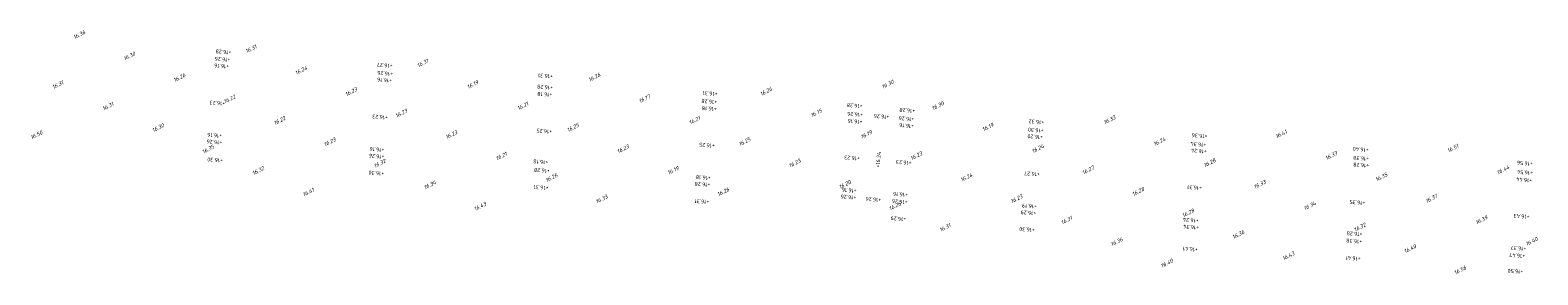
# Model space of a CAD drawing. Header units: metres. Extents: x 202983 to 204040, y 388598 to 392940.
# Tile 16 of 19: x 203351 to 203489, y 392016 to 392038. Entities that reach past the tile are written whole.
import ezdxf

# ---------------------------------------------------------------- set-up
doc = ezdxf.new("R2010")
doc.units = ezdxf.units.M
doc.layers.add('B-WE-OG-HOOGTEPUNT-T18', color=252, linetype='Continuous', lineweight=18)
doc.layers.add('N-WE-OG-HOOGTEPUNT-T25', color=7, linetype='Continuous', lineweight=25)
doc.styles.add('NLCS-ISO', font='NLCS-ISO.ttf')
doc.styles.add('NLCS-ISO-M200-T18', font='NLCS-ISO.ttf', dxfattribs={"height": 0.36})

msp = doc.modelspace()

# ---------------------------------------------------------------- texts
at = {"layer": 'B-WE-OG-HOOGTEPUNT-T18', "linetype": 'Continuous', "lineweight": 18, "char_height": 0.36, "attachment_point": 8, "rotation": 27, "style": 'NLCS-ISO'}
for s, insert in [('{\\fNLCS-ISO|b0|i1|c0|p2;\\C256;16.36}', (203355.23, 392037.65, 16.36)), ('{\\fNLCS-ISO|b0|i1|c0|p2;\\C256;16.31}', (203370.99, 392036.35, 16.31)), ('{\\fNLCS-ISO|b0|i1|c0|p2;\\C256;16.30}', (203359.83, 392035.69, 16.3)), ('{\\fNLCS-ISO|b0|i1|c0|p2;\\C256;16.31}', (203386.75, 392035.05, 16.31)), ('{\\fNLCS-ISO|b0|i1|c0|p2;\\C256;16.26}', (203364.42, 392033.72, 16.26)), ('{\\fNLCS-ISO|b0|i1|c0|p2;\\C256;16.24}', (203375.59, 392034.38, 16.24)), ('{\\fNLCS-ISO|b0|i1|c0|p2;\\C256;16.26}', (203402.5, 392033.75, 16.26)), ('{\\fNLCS-ISO|b0|i1|c0|p2;\\C256;16.31}', (203353.26, 392033.06, 16.31)), ('{\\fNLCS-ISO|b0|i1|c0|p2;\\C256;16.23}', (203380.18, 392032.42, 16.23)), ('{\\fNLCS-ISO|b0|i1|c0|p2;\\C256;16.19}', (203391.34, 392033.08, 16.19)), ('{\\fNLCS-ISO|b0|i1|c0|p2;\\C256;16.17}', (203407.1, 392031.78, 16.17)), ('{\\fNLCS-ISO|b0|i1|c0|p2;\\C256;16.26}', (203418.26, 392032.45, 16.26)), ('{\\fNLCS-ISO|b0|i1|c0|p2;\\C256;16.30}', (203429.42, 392033.11, 16.3)), ('{\\fNLCS-ISO|b0|i1|c0|p2;\\C256;16.31}', (203357.86, 392031.09, 16.31)), ('{\\fNLCS-ISO|b0|i1|c0|p2;\\C256;16.22}', (203369.02, 392031.75, 16.22)), ('{\\fNLCS-ISO|b0|i1|c0|p2;\\C256;16.23}', (203384.78, 392030.45, 16.23)), ('{\\fNLCS-ISO|b0|i1|c0|p2;\\C256;16.21}', (203395.94, 392031.12, 16.21)), ('{\\fNLCS-ISO|b0|i1|c0|p2;\\C256;16.15}', (203422.86, 392030.48, 16.15)), ('{\\fNLCS-ISO|b0|i1|c0|p2;\\C256;16.30}', (203434.02, 392031.14, 16.3)), ('{\\fNLCS-ISO|b0|i1|c0|p2;\\C256;16.30}', (203362.46, 392029.12, 16.3)), ('{\\fNLCS-ISO|b0|i1|c0|p2;\\C256;16.22}', (203373.62, 392029.79, 16.22)), ('{\\fNLCS-ISO|b0|i1|c0|p2;\\C256;16.25}', (203400.54, 392029.15, 16.25)), ('{\\fNLCS-ISO|b0|i1|c0|p2;\\C256;16.21}', (203411.7, 392029.81, 16.21)), ('{\\fNLCS-ISO|b0|i1|c0|p2;\\C256;16.19}', (203438.62, 392029.18, 16.19)), ('{\\fNLCS-ISO|b0|i1|c0|p2;\\C256;16.33}', (203449.78, 392029.84, 16.33)), ('{\\fNLCS-ISO|b0|i1|c0|p2;\\C256;16.50}', (203351.3, 392028.46, 16.5)), ('{\\fNLCS-ISO|b0|i1|c0|p2;\\C256;16.23}', (203378.22, 392027.82, 16.23)), ('{\\fNLCS-ISO|b0|i1|c0|p2;\\C256;16.23}', (203389.38, 392028.49, 16.23)), ('{\\fNLCS-ISO|b0|i1|c0|p2;\\C256;16.25}', (203416.29, 392027.85, 16.25)), ('{\\fNLCS-ISO|b0|i1|c0|p2;\\C256;16.19}', (203427.46, 392028.51, 16.19)), ('{\\fNLCS-ISO|b0|i1|c0|p2;\\C256;16.24}', (203454.37, 392027.87, 16.24)), ('{\\fNLCS-ISO|b0|i1|c0|p2;\\C256;16.41}', (203465.53, 392028.54, 16.41)), ('{\\fNLCS-ISO|b0|i1|c0|p2;\\C256;16.35}', (203367.06, 392027.16, 16.35)), ('{\\fNLCS-ISO|b0|i1|c0|p2;\\C256;16.21}', (203393.97, 392026.52, 16.21)), ('{\\fNLCS-ISO|b0|i1|c0|p2;\\C256;16.23}', (203405.13, 392027.18, 16.23)), ('{\\fNLCS-ISO|b0|i1|c0|p2;\\C256;16.23}', (203432.05, 392026.55, 16.23)), ('{\\fNLCS-ISO|b0|i1|c0|p2;\\C256;16.24}', (203443.21, 392027.21, 16.24)), ('{\\fNLCS-ISO|b0|i1|c0|p2;\\C256;16.33}', (203470.13, 392026.57, 16.33)), ('{\\fNLCS-ISO|b0|i1|c0|p2;\\C256;16.51}', (203481.29, 392027.24, 16.51)), ('{\\fNLCS-ISO|b0|i1|c0|p2;\\C256;16.32}', (203371.65, 392025.19, 16.32)), ('{\\fNLCS-ISO|b0|i1|c0|p2;\\C256;16.32}', (203382.81, 392025.86, 16.32)), ('{\\fNLCS-ISO|b0|i1|c0|p2;\\C256;16.19}', (203409.73, 392025.22, 16.19)), ('{\\fNLCS-ISO|b0|i1|c0|p2;\\C256;16.23}', (203420.89, 392025.88, 16.23)), ('{\\fNLCS-ISO|b0|i1|c0|p2;\\C256;16.27}', (203447.81, 392025.24, 16.27)), ('{\\fNLCS-ISO|b0|i1|c0|p2;\\C256;16.28}', (203458.97, 392025.91, 16.28)), ('{\\fNLCS-ISO|b0|i1|c0|p2;\\C256;16.44}', (203485.89, 392025.27, 16.44)), ('{\\fNLCS-ISO|b0|i1|c0|p2;\\C256;16.34}', (203387.41, 392023.89, 16.34)), ('{\\fNLCS-ISO|b0|i1|c0|p2;\\C256;16.26}', (203398.57, 392024.55, 16.26)), ('{\\fNLCS-ISO|b0|i1|c0|p2;\\C256;16.20}', (203425.49, 392023.92, 16.2)), ('{\\fNLCS-ISO|b0|i1|c0|p2;\\C256;16.24}', (203436.65, 392024.58, 16.24)), ('{\\fNLCS-ISO|b0|i1|c0|p2;\\C256;16.33}', (203463.57, 392023.94, 16.33)), ('{\\fNLCS-ISO|b0|i1|c0|p2;\\C256;16.35}', (203474.73, 392024.61, 16.35)), ('{\\fNLCS-ISO|b0|i1|c0|p2;\\C256;16.41}', (203376.25, 392023.22, 16.41)), ('{\\fNLCS-ISO|b0|i1|c0|p2;\\C256;16.33}', (203403.17, 392022.59, 16.33)), ('{\\fNLCS-ISO|b0|i1|c0|p2;\\C256;16.26}', (203414.33, 392023.25, 16.26)), ('{\\fNLCS-ISO|b0|i1|c0|p2;\\C256;16.23}', (203441.25, 392022.61, 16.23)), ('{\\fNLCS-ISO|b0|i1|c0|p2;\\C256;16.28}', (203452.41, 392023.28, 16.28)), ('{\\fNLCS-ISO|b0|i1|c0|p2;\\C256;16.37}', (203479.33, 392022.64, 16.37)), ('{\\fNLCS-ISO|b0|i1|c0|p2;\\C256;16.43}', (203392.01, 392021.92, 16.43)), ('{\\fNLCS-ISO|b0|i1|c0|p2;\\C256;16.26}', (203430.09, 392021.95, 16.26)), ('{\\fNLCS-ISO|b0|i1|c0|p2;\\C256;16.28}', (203457, 392021.31, 16.28)), ('{\\fNLCS-ISO|b0|i1|c0|p2;\\C256;16.34}', (203468.16, 392021.98, 16.34)), ('{\\fNLCS-ISO|b0|i1|c0|p2;\\C256;16.31}', (203434.68, 392019.98, 16.31)), ('{\\fNLCS-ISO|b0|i1|c0|p2;\\C256;16.31}', (203445.84, 392020.65, 16.31)), ('{\\fNLCS-ISO|b0|i1|c0|p2;\\C256;16.36}', (203461.6, 392019.34, 16.36)), ('{\\fNLCS-ISO|b0|i1|c0|p2;\\C256;16.32}', (203472.76, 392020.01, 16.32)), ('{\\fNLCS-ISO|b0|i1|c0|p2;\\C256;16.39}', (203483.92, 392020.67, 16.39)), ('{\\fNLCS-ISO|b0|i1|c0|p2;\\C256;16.36}', (203450.44, 392018.68, 16.36)), ('{\\fNLCS-ISO|b0|i1|c0|p2;\\C256;16.40}', (203477.36, 392018.04, 16.4)), ('{\\fNLCS-ISO|b0|i1|c0|p2;\\C256;16.40}', (203488.52, 392018.71, 16.4)), ('{\\fNLCS-ISO|b0|i1|c0|p2;\\C256;16.40}', (203455.04, 392016.71, 16.4)), ('{\\fNLCS-ISO|b0|i1|c0|p2;\\C256;16.43}', (203466.2, 392017.38, 16.43)), ('{\\fNLCS-ISO|b0|i1|c0|p2;\\C256;16.56}', (203481.96, 392016.08, 16.56))]:
    msp.add_mtext(s, dxfattribs=dict(at, insert=insert))
at = {"layer": 'N-WE-OG-HOOGTEPUNT-T25', "linetype": 'Continuous', "lineweight": 25, "char_height": 0.36, "attachment_point": 8, "style": 'NLCS-ISO-M200-T18'}
for s, insert, rotation in [('{\\fNLCS-ISO|b0|i0|c0|p2;+16.16}', (203368.24, 392035.12, 16.16), 175.0405), ('{\\fNLCS-ISO|b0|i0|c0|p2;+16.26}', (203368.32, 392035.73, 16.26), 175.0405), ('{\\fNLCS-ISO|b0|i0|c0|p2;+16.28}', (203368.41, 392036.41, 16.28), 175.0405), ('+16.27', (203383.21, 392035.18, 16.28), 175.0405), ('{\\fNLCS-ISO|b0|i0|c0|p2;+16.16}', (203383.19, 392033.83, 16.16), 175.0405), ('{\\fNLCS-ISO|b0|i0|c0|p2;+16.26}', (203383.24, 392034.44, 16.26), 175.0405), ('{\\fNLCS-ISO|b0|i0|c0|p2;+16.31}', (203397.96, 392034.21, 16.31), 175.0405), ('{\\fNLCS-ISO|b0|i0|c0|p2;+16.18}', (203397.9, 392032.53, 16.18), 175.0405), ('{\\fNLCS-ISO|b0|i0|c0|p2;+16.28}', (203397.92, 392033.18, 16.28), 175.0405), ('{\\fNLCS-ISO|b0|i0|c0|p2;+16.31}', (203413.07, 392032.6, 16.31), 175.0405), ('{\\fNLCS-ISO|b0|i0|c0|p2;+16.23}', (203367.85, 392031.72, 16.23), 175.0405), ('{\\fNLCS-ISO|b0|i0|c0|p2;+16.28}', (203412.99, 392031.86, 16.28), 175.0405), ('{\\fNLCS-ISO|b0|i0|c0|p2;+16.18}', (203413, 392031.22, 16.18), 175.0405), ('+16.28', (203426.33, 392031.49, 16.29), 175.0405), ('+16.28', (203431.16, 392031.05, 16.29), 175.0405), ('{\\fNLCS-ISO|b0|i0|c0|p2;+16.23}', (203382.78, 392030.44, 16.23), 175.0405), ('{\\fNLCS-ISO|b0|i0|c0|p2;+16.26}', (203426.37, 392030.69, 16.26), 175.0405), ('{\\fNLCS-ISO|b0|i0|c0|p2;+16.16}', (203426.37, 392030.04, 16.16), 175.0405), ('{\\fNLCS-ISO|b0|i0|c0|p2;+16.26}', (203428.8, 392030.49, 16.26), 175.0405), ('{\\fNLCS-ISO|b0|i0|c0|p2;+16.26}', (203431.09, 392030.29, 16.26), 175.0405), ('{\\fNLCS-ISO|b0|i0|c0|p2;+16.16}', (203431.1, 392029.65, 16.16), 175.0405), ('{\\fNLCS-ISO|b0|i0|c0|p2;+16.32}', (203443.02, 392030, 16.32), 175.0405), ('{\\fNLCS-ISO|b0|i0|c0|p2;+16.26}', (203367.58, 392028.15, 16.26), 175.0405), ('{\\fNLCS-ISO|b0|i0|c0|p2;+16.16}', (203367.6, 392028.77, 16.16), 175.0405), ('{\\fNLCS-ISO|b0|i0|c0|p2;+16.25}', (203397.85, 392029.15, 16.25), 175.0405), ('{\\fNLCS-ISO|b0|i0|c0|p2;+16.20}', (203442.91, 392028.64, 16.2), 175.0405), ('{\\fNLCS-ISO|b0|i0|c0|p2;+16.30}', (203442.96, 392029.24, 16.3), 175.0405), ('{\\fNLCS-ISO|b0|i0|c0|p2;+16.36}', (203457.99, 392028.72, 16.36), 175.0405), ('{\\fNLCS-ISO|b0|i0|c0|p2;+16.26}', (203382.46, 392026.85, 16.26), 175.0405), ('{\\fNLCS-ISO|b0|i0|c0|p2;+16.16}', (203382.49, 392027.47, 16.16), 175.0405), ('{\\fNLCS-ISO|b0|i0|c0|p2;+16.25}', (203412.78, 392027.86, 16.25), 175.0405), ('+16.24', (203428.67, 392026.35, 16.26), 84.3682), ('{\\fNLCS-ISO|b0|i0|c0|p2;+16.34}', (203457.88, 392027.94, 16.34), 175.0405), ('{\\fNLCS-ISO|b0|i0|c0|p2;+16.24}', (203457.92, 392027.33, 16.24), 175.0405), ('{\\fNLCS-ISO|b0|i0|c0|p2;+16.40}', (203472.78, 392027.48, 16.4), 175.0405), ('+16.30', (203367.64, 392026.51, 16.29), 175.0405), ('{\\fNLCS-ISO|b0|i0|c0|p2;+16.18}', (203397.53, 392026.34, 16.18), 175.0405), ('{\\fNLCS-ISO|b0|i0|c0|p2;+16.28}', (203397.63, 392025.55, 16.28), 175.0405), ('{\\fNLCS-ISO|b0|i0|c0|p2;+16.23}', (203426.09, 392026.69, 16.23), 175.0405), ('{\\fNLCS-ISO|b0|i0|c0|p2;+16.23}', (203430.84, 392026.28, 16.23), 175.0405), ('{\\fNLCS-ISO|b0|i0|c0|p2;+16.38}', (203472.81, 392026.66, 16.38), 175.0405), ('{\\fNLCS-ISO|b0|i0|c0|p2;+16.28}', (203472.82, 392026.04, 16.28), 175.0405), ('+16.56', (203487.83, 392026.21, 16.49), 175.0405), ('+16.30', (203382.44, 392025.3, 16.29), 175.0405), ('{\\fNLCS-ISO|b0|i0|c0|p2;+16.31}', (203397.56, 392023.99, 16.31), 175.0405), ('{\\fNLCS-ISO|b0|i0|c0|p2;+16.28}', (203412.37, 392024.28, 16.28), 175.0405), ('{\\fNLCS-ISO|b0|i0|c0|p2;+16.18}', (203412.44, 392024.9, 16.18), 175.0405), ('{\\fNLCS-ISO|b0|i0|c0|p2;+16.27}', (203442.61, 392025.24, 16.27), 175.0405), ('{\\fNLCS-ISO|b0|i0|c0|p2;+16.31}', (203457.53, 392023.99, 16.31), 175.0405), ('+16.44', (203487.78, 392024.68, 16.37), 175.0405), ('+16.54', (203487.85, 392025.37, 16.47), 175.0405), ('{\\fNLCS-ISO|b0|i0|c0|p2;+16.31}', (203412.32, 392022.71, 16.31), 175.0405), ('{\\fNLCS-ISO|b0|i0|c0|p2;+16.26}', (203425.77, 392023.11, 16.26), 175.0405), ('{\\fNLCS-ISO|b0|i0|c0|p2;+16.16}', (203425.84, 392023.73, 16.16), 175.0405), ('{\\fNLCS-ISO|b0|i0|c0|p2;+16.26}', (203428.05, 392022.89, 16.26), 175.0405), ('{\\fNLCS-ISO|b0|i0|c0|p2;+16.26}', (203430.47, 392022.69, 16.26), 175.0405), ('+16.16', (203430.54, 392023.36, 16.17), 175.0405), ('{\\fNLCS-ISO|b0|i0|c0|p2;+16.35}', (203472.48, 392022.62, 16.35), 175.0405), ('+16.29', (203442.28, 392021.67, 16.3), 175.0405), ('+16.19', (203442.38, 392022.29, 16.2), 175.0405), ('{\\fNLCS-ISO|b0|i0|c0|p2;+16.43}', (203487.54, 392021.35, 16.43), 175.0405), ('{\\fNLCS-ISO|b0|i0|c0|p2;+16.29}', (203430.35, 392021.13, 16.29), 175.0405), ('+16.30', (203442.16, 392020.14, 16.33), 175.0405), ('{\\fNLCS-ISO|b0|i0|c0|p2;+16.24}', (203457.18, 392021, 16.24), 175.0405), ('{\\fNLCS-ISO|b0|i0|c0|p2;+16.34}', (203457.21, 392020.36, 16.34), 175.0405), ('{\\fNLCS-ISO|b0|i0|c0|p2;+16.38}', (203472.18, 392019.07, 16.38), 175.0405), ('{\\fNLCS-ISO|b0|i0|c0|p2;+16.28}', (203472.21, 392019.74, 16.28), 175.0405), ('+16.41', (203457.14, 392018.34, 16.36), 175.0405), ('+16.41', (203472.08, 392017.5, 16.4), 175.0405), ('+16.47', (203487.14, 392017.75, 16.46), 175.0405), ('+16.37', (203487.26, 392018.42, 16.36), 175.0405), ('+16.50', (203486.98, 392016.31, 16.49), 175.0405)]:
    msp.add_mtext(s, dxfattribs=dict(at, insert=insert, rotation=rotation))

doc.saveas('drawing.dxf')
